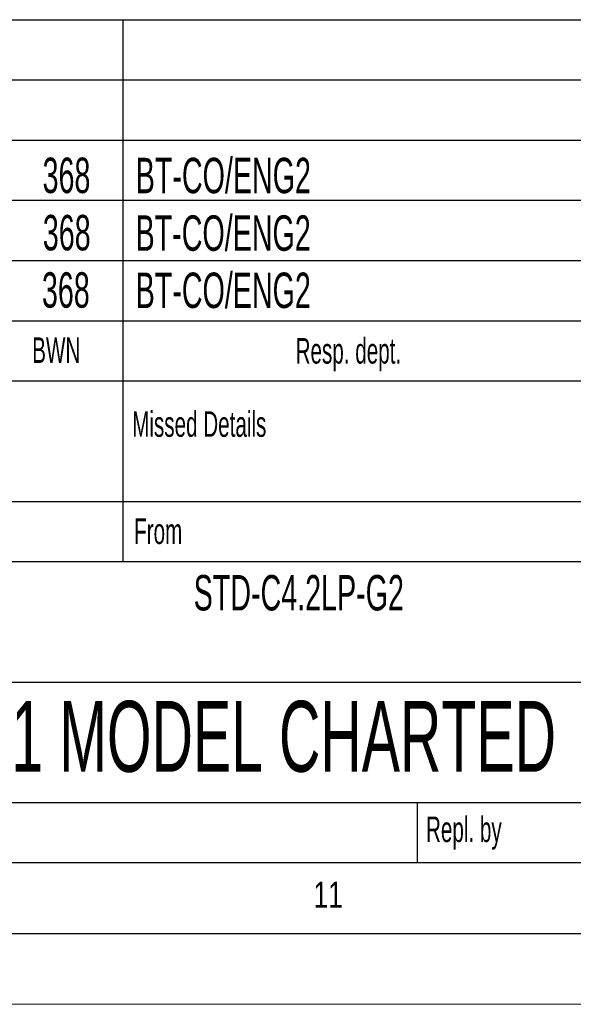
# Model space of a CAD drawing. Header units: millimetres. Extents: x 0 to 594, y 0 to 420.
# Tile 28 of 47: x 504 to 543, y 0 to 70. Entities that reach past the tile are written whole.
import ezdxf

# ---------------------------------------------------------------- set-up
doc = ezdxf.new("R2010")
doc.units = ezdxf.units.MM
doc.layers.add('FORMAT', color=7, linetype='Continuous')
doc.layers.add('SLD-0', color=7, linetype='Continuous')
doc.styles.add('SLDTEXTSTYLE0', font='TXT', dxfattribs={"width": 0.75})
doc.styles.add('SLDTEXTSTYLE1', font='TXT', dxfattribs={"width": 0.605})

msp = doc.modelspace()

# ---------------------------------------------------------------- linework, layer by layer
at = {"color": 7, "linetype": 'Continuous', "lineweight": 18}
msp.add_line((0, 0), (594, 0), dxfattribs=at)
at = {"layer": 'FORMAT'}
for p, q in [((399.4, 69.5), (584, 69.5)), ((399.4, 69.5), (584, 69.5)), ((399.4, 69.5), (584, 69.5)), ((511.2, 69.5), (511.2, 44)), ((399.4, 65.25), (584, 65.25)), ((399.4, 65.25), (584, 65.25)), ((511.2, 65.25), (511.2, 44)), ((399.4, 61), (584, 61)), ((399.4, 56.75), (584, 56.75)), ((399.4, 52.5), (584, 52.5)), ((399.4, 48.25), (584, 48.25)), ((399.4, 44), (584, 44)), ((511.2, 44), (511.2, 31.25)), ((399.4, 35.5), (584, 35.5)), ((477.4, 31.25), (584, 31.25)), ((477.4, 22.75), (584, 22.75)), ((477.4, 14.25), (584, 14.25)), ((532, 10), (532, 14.25)), ((20, 10), (584, 10)), ((399.4, 10), (584, 10)), ((15, 5), (589, 5))]:
    msp.add_line(p, q, dxfattribs=at)
at = {"layer": 'SLD-0'}
msp.add_line((399.4, 10), (584, 10), dxfattribs=at)

# ---------------------------------------------------------------- texts
at = {"layer": 'FORMAT'}
for s, insert, char_height, attachment_point, style in [('368', (507.218, 59.763), 2.5, 2, 'SLDTEXTSTYLE1'), ('BT-CO/ENG2', (512.107, 59.751), 2.5, 1, 'SLDTEXTSTYLE1'), ('368', (507.237, 55.718), 2.5, 2, 'SLDTEXTSTYLE1'), ('BT-CO/ENG2', (512.094, 55.689), 2.5, 1, 'SLDTEXTSTYLE1'), ('368', (507.173, 51.671), 2.5, 2, 'SLDTEXTSTYLE1'), ('BT-CO/ENG2', (512.101, 51.648), 2.5, 1, 'SLDTEXTSTYLE1'), ('BWN', (504.799, 47.073), 1.8, 1, 'SLDTEXTSTYLE1'), ('Resp. dept.', (523.388, 47.025), 1.8, 1, 'SLDTEXTSTYLE1'), ('Missed Details', (511.854, 41.857), 1.8, 1, 'SLDTEXTSTYLE1'), ('From', (511.991, 34.295), 1.8, 1, 'SLDTEXTSTYLE1'), ('STD-C4.2LP-G2', (523.613, 30.301), 2.5, 2, 'SLDTEXTSTYLE1'), ('1 MODEL CHARTED', (522.548, 21.416), 5, 2, 'SLDTEXTSTYLE1'), ('Repl. by', (532.589, 13.253), 1.8, 1, 'SLDTEXTSTYLE1'), ('11', (524.653, 8.668), 1.8521, 1, 'SLDTEXTSTYLE0')]:
    msp.add_mtext(s, dxfattribs=dict(at, insert=insert, char_height=char_height, attachment_point=attachment_point, style=style))

doc.saveas('drawing.dxf')
